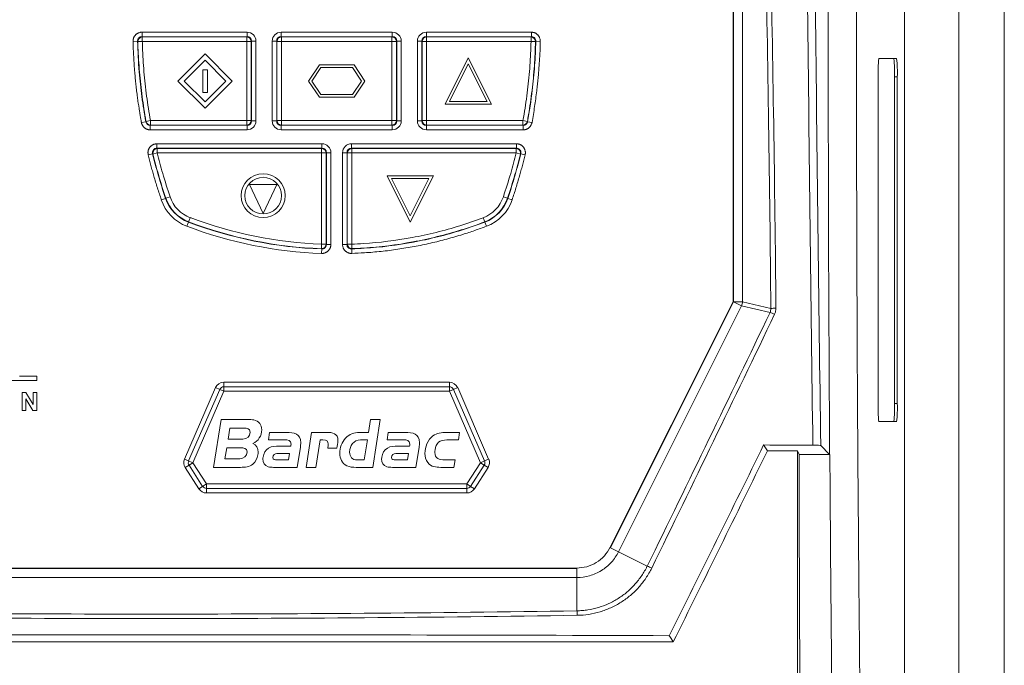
# Model space of a CAD drawing. Header units: millimetres. Extents: x 19 to 723, y 156 to 413.
# Tile 11 of 22: x 98 to 207, y 275 to 347. Entities that reach past the tile are written whole.
import ezdxf

# ---------------------------------------------------------------- set-up
doc = ezdxf.new("R2010")
doc.units = ezdxf.units.MM
doc.header["$LTSCALE"] = 2.5
doc.layers.add('Layer 1', color=7, linetype='Continuous')

# ---------------------------------------------------------------- blocks, each defined once
blk = doc.blocks.new('block 2')
at = {"layer": 'Layer 1', "lineweight": 0}
for points, knots in [([(0.3938, -0.3317), (0.4208, -0.3446), (0.4337, -0.3678), (0.4337, -0.3975), (0.4337, -0.4039), (0.4332, -0.4099), (0.4321, -0.4164), (0.4278, -0.4433), (0.4154, -0.4703), (0.3938, -0.4875), (0.3674, -0.5086), (0.3345, -0.5113), (0.3021, -0.5113), (0.3021, -0.5113), (0.0972, -0.5113), (0.0972, -0.5113), (0.0972, -0.5113), (0.1544, -0.1516), (0.1544, -0.1516), (0.1544, -0.1516), (0.3577, -0.1516), (0.3577, -0.1516), (0.3722, -0.1516), (0.3868, -0.1521), (0.4014, -0.1548), (0.4396, -0.1624), (0.4607, -0.1909), (0.4607, -0.2292), (0.4607, -0.2707), (0.4337, -0.3166), (0.3938, -0.3317)], [0, 0, 0, 0, 1, 1, 1, 2, 2, 2, 3, 3, 3, 4, 4, 4, 5, 5, 5, 6, 6, 6, 7, 7, 7, 8, 8, 8, 9, 9, 9, 10, 10, 10, 10]), ([(0.3264, -0.2157), (0.3264, -0.2157), (0.2207, -0.2157), (0.2207, -0.2157), (0.2207, -0.2157), (0.2072, -0.2993), (0.2072, -0.2993), (0.2072, -0.2993), (0.3183, -0.2993), (0.3183, -0.2993), (0.3496, -0.2993), (0.3739, -0.2788), (0.3739, -0.2465), (0.3739, -0.219), (0.348, -0.2157), (0.3264, -0.2157)], [0, 0, 0, 0, 1, 1, 1, 2, 2, 2, 3, 3, 3, 4, 4, 4, 5, 5, 5, 5]), ([(1.2944, -0.5113), (1.2944, -0.5113), (1.1699, -0.5113), (1.1699, -0.5113), (1.145, -0.5113), (1.1224, -0.5107), (1.0997, -0.4994), (1.0625, -0.4811), (1.0474, -0.446), (1.0474, -0.4056), (1.0474, -0.363), (1.0615, -0.322), (1.0911, -0.2912), (1.1208, -0.2605), (1.1537, -0.2486), (1.1957, -0.2486), (1.1957, -0.2486), (1.2637, -0.2486), (1.2637, -0.2486), (1.2637, -0.2486), (1.2793, -0.1516), (1.2793, -0.1516), (1.2793, -0.1516), (1.3516, -0.1516), (1.3516, -0.1516), (1.3516, -0.1516), (1.2944, -0.5113), (1.2944, -0.5113)], [0, 0, 0, 0, 1, 1, 1, 2, 2, 2, 3, 3, 3, 4, 4, 4, 5, 5, 5, 6, 6, 6, 7, 7, 7, 8, 8, 8, 9, 9, 9, 9]), ([(0.7508, -0.3592), (0.7508, -0.3592), (0.7265, -0.5113), (0.7265, -0.5113), (0.7265, -0.5113), (0.5497, -0.5113), (0.5497, -0.5113), (0.5362, -0.5113), (0.5222, -0.5107), (0.5092, -0.507), (0.4823, -0.4989), (0.4693, -0.4746), (0.4693, -0.4476), (0.4693, -0.4428), (0.4698, -0.4385), (0.4704, -0.4336), (0.4742, -0.4072), (0.4898, -0.3808), (0.5125, -0.3662), (0.5346, -0.3522), (0.5659, -0.3516), (0.5912, -0.3516), (0.5912, -0.3516), (0.6796, -0.3516), (0.6796, -0.3516), (0.6802, -0.3468), (0.6807, -0.3419), (0.6807, -0.3371), (0.6807, -0.3058), (0.657, -0.3047), (0.6322, -0.3047), (0.6322, -0.3047), (0.5103, -0.3047), (0.5103, -0.3047), (0.5103, -0.3047), (0.5189, -0.2486), (0.5189, -0.2486), (0.5189, -0.2486), (0.6451, -0.2486), (0.6451, -0.2486), (0.7039, -0.2486), (0.7535, -0.2556), (0.7535, -0.3268), (0.7535, -0.3376), (0.7524, -0.3484), (0.7508, -0.3592)], [0, 0, 0, 0, 1, 1, 1, 2, 2, 2, 3, 3, 3, 4, 4, 4, 5, 5, 5, 6, 6, 6, 7, 7, 7, 8, 8, 8, 9, 9, 9, 10, 10, 10, 11, 11, 11, 12, 12, 12, 13, 13, 13, 14, 14, 14, 15, 15, 15, 15]), ([(1.0259, -0.3673), (1.0259, -0.3673), (0.9563, -0.3673), (0.9563, -0.3673), (0.9579, -0.3565), (0.9606, -0.3452), (0.9606, -0.3344), (0.9606, -0.2993), (0.9245, -0.3047), (0.8991, -0.3047), (0.8991, -0.3047), (0.8662, -0.5113), (0.8662, -0.5113), (0.8662, -0.5113), (0.794, -0.5113), (0.794, -0.5113), (0.794, -0.5113), (0.8355, -0.2486), (0.8355, -0.2486), (0.8355, -0.2486), (0.9466, -0.2486), (0.9466, -0.2486), (0.9924, -0.2486), (1.0334, -0.2556), (1.0334, -0.3101), (1.0334, -0.3295), (1.0291, -0.3484), (1.0259, -0.3673)], [0, 0, 0, 0, 1, 1, 1, 2, 2, 2, 3, 3, 3, 4, 4, 4, 5, 5, 5, 6, 6, 6, 7, 7, 7, 8, 8, 8, 9, 9, 9, 9]), ([(1.6434, -0.3592), (1.6434, -0.3592), (1.6191, -0.5113), (1.6191, -0.5113), (1.6191, -0.5113), (1.4422, -0.5113), (1.4422, -0.5113), (1.4287, -0.5113), (1.4147, -0.5107), (1.4017, -0.507), (1.3748, -0.4989), (1.3618, -0.4746), (1.3618, -0.4476), (1.3618, -0.4428), (1.3624, -0.4385), (1.3629, -0.4336), (1.3667, -0.4072), (1.3823, -0.3808), (1.405, -0.3662), (1.4271, -0.3522), (1.4584, -0.3516), (1.4837, -0.3516), (1.4837, -0.3516), (1.5722, -0.3516), (1.5722, -0.3516), (1.5727, -0.3468), (1.5732, -0.3419), (1.5732, -0.3371), (1.5732, -0.3058), (1.5495, -0.3047), (1.5247, -0.3047), (1.5247, -0.3047), (1.4028, -0.3047), (1.4028, -0.3047), (1.4028, -0.3047), (1.4115, -0.2486), (1.4115, -0.2486), (1.4115, -0.2486), (1.5376, -0.2486), (1.5376, -0.2486), (1.5964, -0.2486), (1.646, -0.2556), (1.646, -0.3268), (1.646, -0.3376), (1.645, -0.3484), (1.6434, -0.3592)], [0, 0, 0, 0, 1, 1, 1, 2, 2, 2, 3, 3, 3, 4, 4, 4, 5, 5, 5, 6, 6, 6, 7, 7, 7, 8, 8, 8, 9, 9, 9, 10, 10, 10, 11, 11, 11, 12, 12, 12, 13, 13, 13, 14, 14, 14, 15, 15, 15, 15]), ([(1.9383, -0.3047), (1.9383, -0.3047), (1.8521, -0.3047), (1.8521, -0.3047), (1.7981, -0.3047), (1.7712, -0.3268), (1.7631, -0.3802), (1.762, -0.3862), (1.7615, -0.3926), (1.7615, -0.3986), (1.7615, -0.4449), (1.7965, -0.4552), (1.8364, -0.4552), (1.8364, -0.4552), (1.9141, -0.4552), (1.9141, -0.4552), (1.9141, -0.4552), (1.9054, -0.5113), (1.9054, -0.5113), (1.9054, -0.5113), (1.8068, -0.5113), (1.8068, -0.5113), (1.7685, -0.5113), (1.7334, -0.5086), (1.7086, -0.4751), (1.6941, -0.4552), (1.6876, -0.4309), (1.6876, -0.4061), (1.6876, -0.3587), (1.7081, -0.3036), (1.7469, -0.2745), (1.7771, -0.2519), (1.8122, -0.2486), (1.8483, -0.2486), (1.8483, -0.2486), (1.947, -0.2486), (1.947, -0.2486), (1.947, -0.2486), (1.9383, -0.3047), (1.9383, -0.3047)], [0, 0, 0, 0, 1, 1, 1, 2, 2, 2, 3, 3, 3, 4, 4, 4, 5, 5, 5, 6, 6, 6, 7, 7, 7, 8, 8, 8, 9, 9, 9, 10, 10, 10, 11, 11, 11, 12, 12, 12, 13, 13, 13, 13]), ([(0.3027, -0.3635), (0.3027, -0.3635), (0.197, -0.3635), (0.197, -0.3635), (0.197, -0.3635), (0.184, -0.4471), (0.184, -0.4471), (0.184, -0.4471), (0.2951, -0.4471), (0.2951, -0.4471), (0.3264, -0.4471), (0.3507, -0.4266), (0.3507, -0.3942), (0.3507, -0.3667), (0.3242, -0.3635), (0.3027, -0.3635)], [0, 0, 0, 0, 1, 1, 1, 2, 2, 2, 3, 3, 3, 4, 4, 4, 5, 5, 5, 5]), ([(1.2027, -0.3047), (1.151, -0.3047), (1.1213, -0.3473), (1.1213, -0.3964), (1.1213, -0.4325), (1.1413, -0.4552), (1.1785, -0.4552), (1.1785, -0.4552), (1.2308, -0.4552), (1.2308, -0.4552), (1.2308, -0.4552), (1.2551, -0.3047), (1.2551, -0.3047), (1.2551, -0.3047), (1.2027, -0.3047), (1.2027, -0.3047)], [0, 0, 0, 0, 1, 1, 1, 2, 2, 2, 3, 3, 3, 4, 4, 4, 5, 5, 5, 5]), ([(0.575, -0.4077), (0.5578, -0.4077), (0.5437, -0.4185), (0.5437, -0.4368), (0.5437, -0.4536), (0.5615, -0.4552), (0.5745, -0.4552), (0.5745, -0.4552), (0.6629, -0.4552), (0.6629, -0.4552), (0.6629, -0.4552), (0.6705, -0.4077), (0.6705, -0.4077), (0.6705, -0.4077), (0.575, -0.4077), (0.575, -0.4077)], [0, 0, 0, 0, 1, 1, 1, 2, 2, 2, 3, 3, 3, 4, 4, 4, 5, 5, 5, 5]), ([(1.4675, -0.4077), (1.4503, -0.4077), (1.4363, -0.4185), (1.4363, -0.4368), (1.4363, -0.4536), (1.4541, -0.4552), (1.467, -0.4552), (1.467, -0.4552), (1.5554, -0.4552), (1.5554, -0.4552), (1.5554, -0.4552), (1.563, -0.4077), (1.563, -0.4077), (1.563, -0.4077), (1.4675, -0.4077), (1.4675, -0.4077)], [0, 0, 0, 0, 1, 1, 1, 2, 2, 2, 3, 3, 3, 4, 4, 4, 5, 5, 5, 5])]:
    blk.add_open_spline(points, degree=3, knots=knots, dxfattribs=at)
blk = doc.blocks.new('bardac-logo-vector')
at = {"layer": 'Layer 1'}
blk.add_blockref('block 2', (0, 0), dxfattribs=at)

msp = doc.modelspace()

# ---------------------------------------------------------------- linework, layer by layer
at = {"color": 7, "linetype": 'Continuous', "lineweight": 15}
for p, q in [((201.97, 156.33), (201.97, 413.33)), ((206.97, 156.33), (206.97, 413.33)), ((177.14, 315.53), (177.14, 393.12)), ((178.13, 393.62), (178.13, 315.53)), ((177.09, 315.54), (177.09, 392.1)), ((195.97, 181.49), (195.97, 387.84)), ((111.97, 344.75), (111.97, 345.24)), ((111.97, 345.24), (123.54, 345.24)), ((123.54, 344.75), (123.54, 345.24)), ((127.3, 345.24), (127.3, 344.75)), ((127.3, 345.24), (139.54, 345.24)), ((139.54, 345.24), (139.54, 344.75)), ((143.3, 345.24), (143.3, 344.75)), ((143.3, 345.24), (154.87, 345.24)), ((154.87, 344.75), (154.87, 345.24)), ((111.48, 344.25), (110.98, 344.23)), ((111.51, 344.22), (111.48, 344.25)), ((111.51, 344.22), (112, 344.23)), ((123.54, 344.75), (111.97, 344.75)), ((112, 344.23), (112, 344.72)), ((112, 344.72), (123.51, 344.72)), ((123.51, 344.23), (112, 344.23)), ((123.51, 344.72), (123.54, 344.75)), ((123.51, 344.23), (123.51, 344.72)), ((123.51, 335.5), (123.51, 344.23)), ((123.51, 344.23), (124, 344.23)), ((124.03, 344.26), (124, 344.23)), ((124, 344.23), (124, 335.5)), ((124.03, 335.47), (124.03, 344.26)), ((124.03, 344.26), (124.52, 344.26)), ((124.52, 344.26), (124.52, 335.47)), ((126.31, 344.26), (126.81, 344.26)), ((126.31, 335.47), (126.31, 344.26)), ((126.84, 344.23), (126.81, 344.26)), ((126.81, 344.26), (126.81, 335.47)), ((126.84, 335.5), (126.84, 344.23)), ((126.84, 344.23), (127.33, 344.23)), ((127.3, 344.75), (127.33, 344.72)), ((139.54, 344.75), (127.3, 344.75)), ((127.33, 344.72), (127.33, 344.23)), ((127.33, 344.72), (139.51, 344.72)), ((127.33, 344.23), (127.33, 335.5)), ((139.51, 344.23), (127.33, 344.23)), ((139.51, 344.72), (139.54, 344.75)), ((139.51, 344.72), (139.51, 344.23)), ((139.51, 335.5), (139.51, 344.23)), ((139.51, 344.23), (140, 344.23)), ((140.03, 344.26), (140, 344.23)), ((140, 344.23), (140, 335.5)), ((140.03, 335.47), (140.03, 344.26)), ((140.52, 344.26), (140.03, 344.26)), ((140.52, 344.26), (140.52, 335.47)), ((142.31, 344.26), (142.81, 344.26)), ((142.31, 335.47), (142.31, 344.26)), ((142.84, 344.23), (142.81, 344.26)), ((142.81, 344.26), (142.81, 335.47)), ((142.84, 335.5), (142.84, 344.23)), ((142.84, 344.23), (143.33, 344.23)), ((143.3, 344.75), (143.33, 344.72)), ((154.87, 344.75), (143.3, 344.75)), ((143.33, 344.23), (143.33, 344.72)), ((143.33, 344.72), (154.84, 344.72)), ((143.33, 344.23), (143.33, 335.5)), ((154.84, 344.23), (143.33, 344.23)), ((154.84, 344.72), (154.87, 344.75)), ((154.84, 344.72), (154.84, 344.23)), ((154.84, 344.23), (155.33, 344.22)), ((155.36, 344.25), (155.85, 344.23)), ((115.92, 339.86), (118.92, 342.86)), ((118.92, 342.86), (121.92, 339.86)), ((116.63, 339.86), (118.92, 342.16)), ((118.92, 342.16), (121.21, 339.86)), ((145.37, 337.31), (147.92, 342.41)), ((145.85, 337.61), (147.92, 341.74)), ((147.92, 342.41), (150.47, 337.31)), ((147.92, 341.74), (149.98, 337.61)), ((195.11, 342.33), (193.15, 342.33)), ((194.81, 342.33), (193.15, 342.33)), ((195.11, 342.33), (194.81, 342.33)), ((118.67, 341.11), (119.17, 341.11)), ((118.67, 338.61), (118.67, 341.11)), ((119.17, 338.61), (119.17, 341.11)), ((130.31, 339.86), (131.51, 341.64)), ((130.67, 339.86), (131.67, 341.34)), ((131.51, 341.64), (135.33, 341.64)), ((131.67, 341.34), (135.17, 341.34)), ((135.17, 341.34), (136.17, 339.86)), ((135.33, 341.64), (136.53, 339.86)), ((118.92, 336.86), (115.92, 339.86)), ((118.92, 337.57), (116.63, 339.86)), ((121.21, 339.86), (118.92, 337.57)), ((121.92, 339.86), (118.92, 336.86)), ((131.51, 338.09), (130.31, 339.86)), ((131.67, 338.39), (130.67, 339.86)), ((136.17, 339.86), (135.17, 338.39)), ((136.53, 339.86), (135.33, 338.09)), ((193.08, 340.33), (193.08, 304.33)), ((194.88, 304.33), (194.88, 340.33)), ((195.18, 340.33), (194.88, 340.33)), ((195.18, 304.33), (195.18, 340.33)), ((118.67, 338.61), (119.17, 338.61)), ((135.33, 338.09), (131.51, 338.09)), ((135.17, 338.39), (131.67, 338.39)), ((145.85, 337.61), (149.98, 337.61)), ((145.37, 337.31), (150.47, 337.31)), ((111.9, 335.29), (112.39, 335.38)), ((112.9, 335.5), (112.41, 335.41)), ((112.9, 335.5), (123.51, 335.5)), ((112.9, 335.01), (112.9, 335.5)), ((123.51, 335.01), (123.51, 335.5)), ((124, 335.5), (123.51, 335.5)), ((124, 335.5), (124.03, 335.47)), ((124.52, 335.47), (124.03, 335.47)), ((126.81, 335.47), (126.31, 335.47)), ((126.81, 335.47), (126.84, 335.5)), ((127.33, 335.5), (126.84, 335.5)), ((127.33, 335.5), (127.33, 335.01)), ((127.33, 335.5), (139.51, 335.5)), ((139.51, 335.5), (139.51, 335.01)), ((140, 335.5), (139.51, 335.5)), ((140, 335.5), (140.03, 335.47)), ((140.03, 335.47), (140.52, 335.47)), ((142.31, 335.47), (142.81, 335.47)), ((142.81, 335.47), (142.84, 335.5)), ((142.84, 335.5), (143.33, 335.5)), ((143.33, 335.01), (143.33, 335.5)), ((143.33, 335.5), (153.94, 335.5)), ((153.94, 335.5), (153.94, 335.01)), ((153.94, 335.5), (154.43, 335.41)), ((154.45, 335.38), (154.94, 335.29)), ((112.87, 334.98), (123.54, 334.98)), ((112.87, 334.48), (112.87, 334.98)), ((123.54, 334.48), (112.87, 334.48)), ((123.51, 335.01), (112.9, 335.01)), ((123.54, 334.98), (123.51, 335.01)), ((123.54, 334.48), (123.54, 334.98)), ((127.33, 335.01), (127.3, 334.98)), ((127.3, 334.98), (139.54, 334.98)), ((127.3, 334.98), (127.3, 334.48)), ((139.54, 334.48), (127.3, 334.48)), ((139.51, 335.01), (127.33, 335.01)), ((139.54, 334.98), (139.51, 335.01)), ((139.54, 334.98), (139.54, 334.48)), ((143.33, 335.01), (143.3, 334.98)), ((143.3, 334.98), (153.97, 334.98)), ((143.3, 334.48), (143.3, 334.98)), ((153.97, 334.48), (143.3, 334.48)), ((153.94, 335.01), (143.33, 335.01)), ((153.97, 334.98), (153.97, 334.48)), ((113.61, 332.45), (113.61, 332.94)), ((113.61, 332.94), (131.79, 332.94)), ((113.61, 332.45), (113.65, 332.42)), ((131.79, 332.45), (113.61, 332.45)), ((113.65, 331.93), (113.65, 332.42)), ((113.65, 332.42), (131.76, 332.42)), ((131.76, 332.42), (131.79, 332.45)), ((131.76, 331.93), (131.76, 332.42)), ((131.79, 332.45), (131.79, 332.94)), ((132.28, 331.96), (132.25, 331.93)), ((132.28, 321.85), (132.28, 331.96)), ((132.77, 331.96), (132.28, 331.96)), ((132.77, 331.96), (132.77, 321.85)), ((134.56, 331.96), (134.06, 331.96)), ((134.06, 321.85), (134.06, 331.96)), ((134.59, 331.93), (134.56, 331.96)), ((134.56, 331.96), (134.56, 321.85)), ((135.05, 332.94), (135.05, 332.45)), ((135.05, 332.94), (153.22, 332.94)), ((135.05, 332.45), (135.08, 332.42)), ((153.22, 332.45), (135.05, 332.45)), ((135.08, 332.42), (135.08, 331.93)), ((135.08, 332.42), (153.18, 332.42)), ((153.18, 332.42), (153.22, 332.45)), ((153.18, 332.42), (153.18, 331.93)), ((153.22, 332.94), (153.22, 332.45)), ((113.14, 331.84), (112.66, 331.73)), ((113.17, 331.81), (113.14, 331.84)), ((113.17, 331.81), (113.65, 331.93)), ((131.76, 331.93), (113.65, 331.93)), ((131.76, 321.88), (131.76, 331.93)), ((132.25, 331.93), (131.76, 331.93)), ((132.25, 331.93), (132.25, 321.88)), ((135.08, 331.93), (134.59, 331.93)), ((134.59, 321.88), (134.59, 331.93)), ((135.08, 331.93), (135.08, 321.88)), ((153.18, 331.93), (135.08, 331.93)), ((153.18, 331.93), (153.66, 331.81)), ((153.7, 331.84), (153.66, 331.81)), ((154.18, 331.73), (153.7, 331.84)), ((141.52, 324.32), (138.97, 329.42)), ((144.07, 329.42), (138.97, 329.42)), ((141.52, 324.99), (139.45, 329.12)), ((143.58, 329.12), (139.45, 329.12)), ((144.07, 329.42), (141.52, 324.32)), ((143.58, 329.12), (141.52, 324.99)), ((123.82, 328.47), (126.82, 328.47)), ((123.82, 328.47), (125.32, 325.27)), ((125.32, 325.27), (126.82, 328.47)), ((114.56, 326.93), (114.1, 326.78)), ((114.59, 326.94), (114.56, 326.93)), ((114.59, 326.94), (115.06, 327.1)), ((151.78, 327.1), (152.24, 326.94)), ((152.27, 326.93), (152.24, 326.94)), ((152.74, 326.78), (152.27, 326.93)), ((117.28, 324.8), (117.1, 324.34)), ((149.74, 324.34), (149.56, 324.8)), ((116.92, 323.85), (117.09, 324.32)), ((117.09, 324.32), (117.1, 324.34)), ((149.75, 324.32), (149.74, 324.34)), ((149.75, 324.32), (149.92, 323.85)), ((131.76, 321.88), (131.74, 321.39)), ((131.75, 320.86), (131.77, 321.36)), ((132.25, 321.88), (131.76, 321.88)), ((132.25, 321.88), (132.28, 321.85)), ((132.77, 321.85), (132.28, 321.85)), ((134.56, 321.85), (134.06, 321.85)), ((134.56, 321.85), (134.59, 321.88)), ((135.08, 321.88), (134.59, 321.88)), ((135.1, 321.39), (135.07, 321.36)), ((135.07, 321.36), (135.08, 320.86)), ((135.1, 321.39), (135.08, 321.88)), ((163.56, 288.48), (177.09, 315.54)), ((163.59, 288.43), (177.14, 315.53)), ((178.03, 315.09), (164.47, 287.99)), ((178.13, 315.53), (177.14, 315.53)), ((178.03, 315.09), (177.14, 315.53)), ((181.16, 314.35), (178.03, 315.09)), ((178.13, 315.53), (181.25, 314.79)), ((100.39, 307.34), (98.49, 307.34)), ((100.39, 306.84), (100.39, 307.34)), ((95.79, 306.84), (100.39, 306.84)), ((116.66, 298.2), (120.07, 306.07)), ((120.07, 306.07), (120.53, 305.87)), ((120.99, 306.67), (120.99, 306.17)), ((120.99, 306.67), (145.83, 306.67)), ((120.99, 306.17), (120.99, 305.67)), ((120.99, 306.17), (145.83, 306.17)), ((145.83, 306.17), (145.83, 306.67)), ((145.83, 305.67), (145.83, 306.17)), ((146.29, 305.87), (146.75, 306.07)), ((146.75, 306.07), (150.16, 298.2)), ((98.78, 303.54), (98.78, 305.54)), ((98.78, 305.54), (99.18, 305.54)), ((99.95, 303.54), (99.16, 304.83)), ((99.16, 304.83), (99.16, 303.54)), ((99.18, 305.54), (99.98, 304.22)), ((99.98, 304.22), (99.98, 305.54)), ((99.98, 305.54), (100.37, 305.54)), ((100.37, 305.54), (100.37, 303.54)), ((117.11, 298), (120.53, 305.87)), ((120.99, 305.67), (117.57, 297.8)), ((120.53, 305.87), (120.99, 305.67)), ((145.83, 305.67), (120.99, 305.67)), ((145.83, 305.67), (146.29, 305.87)), ((149.25, 297.8), (145.83, 305.67)), ((146.29, 305.87), (149.71, 298)), ((195.18, 304.33), (194.88, 304.33)), ((99.16, 303.54), (98.78, 303.54)), ((100.37, 303.54), (99.95, 303.54)), ((193.15, 302.33), (194.81, 302.33)), ((193.15, 302.32), (195.11, 302.32)), ((195.11, 302.32), (194.81, 302.33)), ((187.73, 298.71), (186.75, 299.69)), ((180.87, 299.09), (184.19, 299.09)), ((184.19, 299.09), (184.36, 298.71)), ((187.73, 298.71), (184.36, 298.71)), ((116.66, 298.2), (117.11, 298)), ((116.73, 297.26), (117.15, 297.53)), ((118.23, 294.92), (116.73, 297.26)), ((117.11, 298), (117.57, 297.8)), ((117.15, 297.53), (117.57, 297.8)), ((118.65, 295.19), (117.15, 297.53)), ((117.57, 297.8), (119.08, 295.46)), ((147.75, 295.46), (149.25, 297.8)), ((149.67, 297.53), (148.17, 295.19)), ((150.09, 297.26), (148.59, 294.92)), ((149.25, 297.8), (149.71, 298)), ((149.25, 297.8), (149.67, 297.53)), ((149.67, 297.53), (150.09, 297.26)), ((149.71, 298), (150.16, 298.2)), ((118.23, 294.92), (118.65, 295.19)), ((118.65, 295.19), (119.08, 295.46)), ((119.08, 295.46), (147.75, 295.46)), ((119.08, 294.96), (119.08, 295.46)), ((147.75, 295.46), (147.75, 294.96)), ((147.75, 295.46), (148.17, 295.19)), ((148.17, 295.19), (148.59, 294.92)), ((147.75, 294.96), (119.08, 294.96)), ((119.08, 294.46), (119.08, 294.96)), ((147.75, 294.46), (119.08, 294.46)), ((147.75, 294.96), (147.75, 294.46)), ((164.47, 287.99), (163.59, 288.43)), ((164.47, 287.99), (167.64, 286.41)), ((66.07, 286.13), (159.88, 286.13)), ((66.1, 286.18), (159.84, 286.18)), ((159.88, 285.15), (159.88, 286.13)), ((159.88, 285.15), (66.07, 285.15)), ((159.88, 281.47), (159.88, 285.15)), ((55.45, 278.04), (170.49, 278.04))]:
    msp.add_line(p, q, dxfattribs=at)
at = {"color": 7, "linetype": 'Continuous', "lineweight": 15, "flags": 128}
for points in [[(111.97, 344.75), (111.97, 344.75), (112, 344.72)], [(155.36, 344.25), (155.36, 344.25), (155.33, 344.22)], [(112.39, 335.38), (112.39, 335.39), (112.41, 335.41)], [(154.43, 335.41), (154.45, 335.39), (154.45, 335.38)], [(112.9, 335.01), (112.87, 334.98), (112.87, 334.98)], [(153.97, 334.98), (153.96, 334.98), (153.94, 335.01)], [(131.77, 321.36), (131.77, 321.36), (131.74, 321.39)], [(180.46, 299.75), (180.65, 299.45), (180.87, 299.09)], [(170.06, 278.73), (170.11, 278.65), (170.26, 278.41), (170.49, 278.04)]]:
    msp.add_lwpolyline(points, dxfattribs=at)
at = {"color": 7, "linetype": 'Continuous', "lineweight": 15}
for radius in [2.42, 2.02]:
    msp.add_circle((125.32, 327.23), radius, dxfattribs=at)
for centre, radius, start, end in [((112.02, 344.21), 0.511, 92.0648, 179.4708), ((123.49, 344.21), 0.511, 1.9981, 88.0019), ((127.35, 344.21), 0.511, 91.9981, 178.0019), ((139.49, 344.21), 0.511, 1.9981, 88.0019), ((143.35, 344.21), 0.511, 91.9981, 178.0019), ((154.82, 344.21), 0.511, 0.5292, 87.9352), ((207.5, 340.83), 14.43, 174.0133, 181.9891), ((180.5, 340.82), 14.39, 358.0109, 5.9867), ((180.76, 340.83), 14.43, 358.0109, 5.9867), ((112.91, 335.52), 0.51, 191.7923, 268.3875), ((123.49, 335.52), 0.511, 271.9981, 358.0019), ((127.35, 335.52), 0.511, 181.9981, 268.0019), ((139.49, 335.52), 0.511, 271.9981, 358.0019), ((143.35, 335.52), 0.511, 181.9981, 268.0019), ((153.93, 335.52), 0.51, 271.6125, 348.2077), ((113.68, 331.91), 0.512, 92.7092, 191.0631), ((131.74, 331.91), 0.511, 1.9981, 88.0019), ((135.1, 331.91), 0.511, 91.9981, 178.0019), ((153.16, 331.91), 0.512, 348.9369, 87.2908), ((118.6, 328.3), 4.76, 198.7222, 249.2516), ((118.6, 328.3), 4.26, 198.7222, 249.2516), ((118.6, 328.3), 4.23, 198.7222, 249.2516), ((118.6, 328.3), 3.74, 198.7222, 249.2516), ((148.24, 328.3), 3.74, 290.7484, 341.2778), ((148.24, 328.3), 4.23, 290.7484, 341.2778), ((148.24, 328.3), 4.26, 290.7484, 341.2778), ((148.24, 328.3), 4.76, 290.7484, 341.2778), ((133.42, 367.41), 45.56, 249.2516, 267.9119), ((133.42, 367.41), 46.58, 249.2516, 267.9518), ((133.42, 367.41), 46.09, 249.2516, 267.9518), ((133.42, 367.41), 46.06, 249.2516, 267.9119), ((131.74, 321.9), 0.511, 270.0014, 357.9105), ((135.1, 321.9), 0.511, 182.0895, 269.9986), ((177.11, 315.54), 1.02, 333.8472, 359.5878), ((181.71, 310.78), 4.04, 88.684, 96.5858), ((180.69, 312.41), 2, 61.0393, 76.6025), ((120.99, 305.67), 1, 90, 156.5597), ((120.99, 305.67), 0.5, 90, 156.5597), ((145.83, 305.67), 1, 23.4403, 90), ((145.83, 305.67), 0.5, 23.4403, 90), ((207.5, 303.82), 14.43, 178.0109, 185.9867), ((180.5, 303.83), 14.39, 354.0133, 1.9891), ((180.76, 303.82), 14.43, 354.0133, 1.9891), ((117.57, 297.8), 1, 156.5597, 212.6873), ((117.57, 297.8), 0.5, 156.5597, 212.6873), ((149.25, 297.8), 0.5, 327.3127, 23.4403), ((149.25, 297.8), 1, 327.3127, 23.4403), ((119.08, 295.46), 0.5, 212.6873, 270), ((147.75, 295.46), 0.5, 270, 327.3127), ((119.08, 295.46), 1, 212.6873, 270), ((147.75, 295.46), 1, 270, 327.3127), ((166.19, 282.5), 4.16, 62.2763, 69.6893), ((157.81, 281.04), 2.11, 358.236, 11.7649)]:
    msp.add_arc(centre, radius, start, end, dxfattribs=at)
at = {"color": 7, "linetype": 'Continuous', "lineweight": 15, "extrusion": (1.95942e-09, 2.38321e-14, 1)}
for centre, major_axis in [((123.51, 344.23), (-0.729, -0.729, 0)), ((127.33, 335.5), (0.729, 0.729, 0))]:
    msp.add_ellipse(centre, major_axis=major_axis, ratio=0.970288, start_param=2.371274, end_param=3.911912, dxfattribs=at)
at = {"color": 7, "linetype": 'Continuous', "lineweight": 15, "extrusion": (1.9594e-09, -4.33206e-15, 1)}
for centre, major_axis, start_param, end_param in [((127.33, 344.23), (-0.729, 0.729, 0), 5.512866, 7.053504), ((143.33, 344.23), (0.729, -0.729, 0), 2.371274, 3.911912)]:
    msp.add_ellipse(centre, major_axis=major_axis, ratio=0.970288, start_param=start_param, end_param=end_param, dxfattribs=at)
at = {"color": 7, "linetype": 'Continuous', "lineweight": 15, "extrusion": (1.95942e-09, -1.57651e-14, 1)}
for centre, major_axis in [((139.51, 344.23), (-0.729, -0.729, 0)), ((143.33, 335.5), (0.729, 0.729, 0)), ((131.76, 331.93), (-0.729, -0.729, 0))]:
    msp.add_ellipse(centre, major_axis=major_axis, ratio=0.970288, start_param=2.371274, end_param=3.911912, dxfattribs=at)
at = {"color": 7, "linetype": 'Continuous', "lineweight": 15}
for centre, major_axis, start_param, end_param in [((123.51, 344.23), (0.386, 0.386), 5.512866, 7.053504), ((127.33, 344.23), (0.386, -0.386), 2.371274, 3.911912), ((139.51, 344.23), (0.386, 0.386), 5.512866, 7.053504), ((143.33, 344.23), (0.386, -0.386), 2.371274, 3.911912), ((123.51, 335.5), (-0.386, 0.386), 2.371274, 3.911912), ((127.33, 335.5), (0.386, 0.386), 2.371274, 3.911912), ((139.51, 335.5), (-0.386, 0.386), 2.371274, 3.911912), ((143.33, 335.5), (0.386, 0.386), 2.371274, 3.911912), ((131.76, 331.93), (0.386, 0.386), 5.512866, 7.053504), ((135.08, 331.93), (0.386, -0.386), 2.371274, 3.911912)]:
    msp.add_ellipse(centre, major_axis=major_axis, ratio=0.916626, start_param=start_param, end_param=end_param, dxfattribs=at)
at = {"color": 7, "linetype": 'Continuous', "lineweight": 15, "extrusion": (1.95944e-09, -3.73494e-15, 1)}
msp.add_ellipse((123.51, 335.5), major_axis=(-0.729, 0.729, 0), ratio=0.970288, start_param=2.371274, end_param=3.911912, dxfattribs=at)
at = {"color": 7, "linetype": 'Continuous', "lineweight": 15, "extrusion": (1.9594e-09, -4.33207e-15, 1)}
msp.add_ellipse((139.51, 335.5), major_axis=(-0.729, 0.729, 0), ratio=0.970288, start_param=2.371274, end_param=3.911912, dxfattribs=at)
at = {"color": 7, "linetype": 'Continuous', "lineweight": 15, "extrusion": (1.95944e-09, -3.73493e-15, 1)}
msp.add_ellipse((135.08, 331.93), major_axis=(0.729, -0.729, 0), ratio=0.970288, start_param=2.371274, end_param=3.911912, dxfattribs=at)
at = {"color": 7, "linetype": 'Continuous', "lineweight": 15}
for points, knots in [([(181.25, 314.79), (181.13, 328.35), (180.93, 341.86), (180.36, 368.75), (180, 382.14), (179.55, 395.48)], [0, 0, 0, 0, 0.5, 0.5, 1, 1, 1, 1]), ([(180.1, 395.57), (180.33, 388.91), (180.53, 382.22), (180.89, 368.81), (181.06, 362.09), (181.48, 341.89), (181.69, 328.38), (181.81, 314.82)], [0, 0, 0, 0, 0.25, 0.25, 0.5, 0.5, 1, 1, 1, 1]), ([(185.88, 299.73), (185.77, 307.78), (185.67, 315.82), (185.48, 331.89), (185.39, 339.91), (185.22, 355.92), (185.14, 363.9), (184.99, 379.82), (184.92, 387.76), (184.85, 395.66)], [0, 0, 0, 0, 0.25, 0.25, 0.5, 0.5, 0.75, 0.75, 1, 1, 1, 1]), ([(185.71, 395.5), (185.78, 387.6), (185.86, 379.68), (186.01, 363.78), (186.09, 355.8), (186.25, 339.82), (186.34, 331.81), (186.53, 315.76), (186.64, 307.73), (186.75, 299.69)], [0, 0, 0, 0, 0.25, 0.25, 0.5, 0.5, 0.75, 0.75, 1, 1, 1, 1]), ([(190.73, 372.33), (190.73, 371.78), (190.73, 370.69), (190.72, 369.06), (190.72, 367.43), (190.71, 365.79), (190.71, 364.16), (190.7, 362.52), (190.7, 360.89), (190.7, 359.25), (190.69, 357.61), (190.69, 355.98), (190.69, 354.34), (190.69, 352.7), (190.69, 351.07), (190.68, 349.43), (190.68, 347.79), (190.68, 346.15), (190.68, 344.51), (190.68, 342.87), (190.68, 341.23), (190.69, 339.59), (190.69, 337.95), (190.69, 336.3), (190.69, 334.66), (190.7, 330.28), (190.72, 323.18), (190.75, 313.38), (190.8, 303.63), (190.87, 293.94), (190.95, 284.34), (191.04, 274.84), (191.14, 265.45), (191.23, 258.32), (191.3, 253.38), (191.34, 250.58), (191.38, 247.78), (191.43, 245.01), (191.47, 242.25), (191.51, 239.51), (191.56, 236.78), (191.61, 234.07), (191.66, 231.38), (191.7, 228.7), (191.76, 226.04), (191.81, 223.4), (191.84, 221.65), (191.86, 220.77)], [0, 0, 0, 0, 0.010419, 0.020834, 0.031245, 0.041652, 0.052057, 0.062459, 0.072859, 0.083257, 0.093654, 0.10405, 0.114447, 0.124843, 0.13524, 0.145638, 0.156038, 0.16644, 0.176845, 0.187252, 0.197663, 0.208078, 0.218497, 0.228921, 0.239351, 0.249786, 0.312365, 0.374862, 0.437378, 0.500012, 0.562606, 0.625094, 0.687575, 0.75015, 0.769412, 0.788656, 0.807886, 0.827103, 0.846311, 0.865513, 0.884712, 0.903911, 0.923112, 0.942318, 0.961533, 0.98076, 1, 1, 1, 1]), ([(111.97, 345.24), (111.91, 345.24), (111.83, 345.24), (111.7, 345.21), (111.59, 345.17), (111.5, 345.13), (111.43, 345.09), (111.36, 345.04), (111.3, 344.98), (111.24, 344.93), (111.18, 344.86), (111.14, 344.79), (111.1, 344.72), (111.06, 344.65), (111.03, 344.57), (111.01, 344.48), (110.99, 344.4), (110.98, 344.32), (110.98, 344.26), (110.98, 344.23)], [0, 0, 0, 0, 0.104041, 0.156722, 0.259302, 0.311431, 0.364476, 0.415729, 0.46734, 0.518772, 0.573971, 0.626269, 0.678567, 0.730864, 0.787092, 0.839382, 0.891673, 0.943962, 1, 1, 1, 1]), ([(155.85, 344.23), (155.85, 344.29), (155.85, 344.37), (155.83, 344.5), (155.79, 344.61), (155.75, 344.71), (155.71, 344.78), (155.66, 344.85), (155.61, 344.91), (155.55, 344.97), (155.49, 345.03), (155.42, 345.08), (155.35, 345.12), (155.28, 345.16), (155.2, 345.19), (155.12, 345.21), (155.04, 345.23), (154.96, 345.24), (154.9, 345.24), (154.87, 345.24)], [0, 0, 0, 0, 0.104042, 0.156723, 0.259304, 0.311433, 0.364478, 0.415731, 0.467341, 0.518772, 0.573972, 0.626269, 0.678567, 0.730864, 0.787092, 0.839383, 0.891673, 0.943962, 1, 1, 1, 1]), ([(111.9, 335.29), (111.9, 335.32), (111.85, 335.58), (111.8, 335.83), (111.63, 336.96), (111.7, 336.5), (111.53, 337.62), (111.47, 338.03), (111.38, 338.78), (111.3, 339.45), (111.23, 340.13), (111.17, 340.87), (111.1, 341.67), (111.05, 342.52), (111.01, 343.38), (110.99, 343.95), (110.98, 344.23)], [0, 0, 0, 0, 0.009265, 0.085516, 0.161777, 0.161787, 0.238038, 0.314391, 0.390642, 0.466893, 0.543144, 0.619497, 0.714573, 0.809649, 0.904725, 1, 1, 1, 1]), ([(111.48, 344.25), (111.48, 344.3), (111.48, 344.42), (111.56, 344.57), (111.69, 344.69), (111.83, 344.75), (111.93, 344.75), (111.97, 344.75)], [0, 0, 0, 0, 0.215875, 0.426999, 0.633061, 0.840088, 1, 1, 1, 1]), ([(111.48, 344.25), (111.52, 343.12), (111.61, 341.08), (111.93, 338.12), (112.23, 336.3), (112.39, 335.38)], [0, 0, 0, 0, 0.3805, 0.685619, 1, 1, 1, 1]), ([(112.41, 335.41), (112.41, 335.42), (112.25, 336.32), (111.97, 338.13), (111.67, 340.85), (111.55, 342.88), (111.51, 344), (111.51, 344.22)], [0, 0, 0, 0, 0.002621, 0.310907, 0.619194, 0.92751, 1, 1, 1, 1]), ([(112, 344.23), (112.01, 344.02), (112.04, 342.9), (112.17, 340.89), (112.45, 338.19), (112.75, 336.4), (112.9, 335.5)], [0, 0, 0, 0, 0.07249, 0.380807, 0.689093, 1, 1, 1, 1]), ([(153.94, 335.5), (153.98, 335.73), (154.18, 336.86), (154.47, 338.88), (154.73, 341.56), (154.8, 343.35), (154.84, 344.23)], [0, 0, 0, 0, 0.08151, 0.389827, 0.698113, 1, 1, 1, 1]), ([(155.33, 344.22), (155.29, 343.32), (155.22, 341.52), (154.96, 338.82), (154.67, 336.78), (154.47, 335.65), (154.43, 335.41)], [0, 0, 0, 0, 0.301887, 0.610173, 0.91849, 1, 1, 1, 1]), ([(154.45, 335.38), (154.64, 336.53), (154.97, 338.58), (155.25, 341.54), (155.33, 343.35), (155.36, 344.25)], [0, 0, 0, 0, 0.392519, 0.697638, 1, 1, 1, 1]), ([(154.87, 344.75), (154.93, 344.75), (155.04, 344.74), (155.19, 344.66), (155.3, 344.53), (155.36, 344.39), (155.36, 344.29), (155.36, 344.25)], [0, 0, 0, 0, 0.215877, 0.426999, 0.633061, 0.840089, 1, 1, 1, 1]), ([(155.85, 344.23), (155.84, 343.78), (155.82, 343.1), (155.77, 342.2), (155.72, 341.52), (155.67, 340.83), (155.61, 340.15), (155.54, 339.47), (155.45, 338.72), (155.35, 337.91), (155.23, 337.04), (155.09, 336.16), (154.99, 335.58), (154.94, 335.29)], [0, 0, 0, 0, 0.151141, 0.226735, 0.302353, 0.378606, 0.454859, 0.531112, 0.607467, 0.705545, 0.803624, 0.901703, 1, 1, 1, 1]), ([(111.9, 335.29), (111.9, 335.28), (111.91, 335.24), (111.93, 335.17), (111.96, 335.09), (111.99, 335.02), (112.03, 334.95), (112.08, 334.88), (112.13, 334.81), (112.19, 334.75), (112.25, 334.7), (112.32, 334.65), (112.39, 334.61), (112.46, 334.57), (112.54, 334.54), (112.62, 334.51), (112.7, 334.5), (112.78, 334.49), (112.84, 334.48), (112.87, 334.48)], [0, 0, 0, 0, 0.033345, 0.092317, 0.151683, 0.210264, 0.273346, 0.332378, 0.39141, 0.450443, 0.513739, 0.573437, 0.633135, 0.692832, 0.756955, 0.816645, 0.876334, 0.936023, 1, 1, 1, 1]), ([(112.87, 334.98), (112.81, 334.98), (112.7, 334.99), (112.55, 335.07), (112.44, 335.2), (112.4, 335.31), (112.39, 335.37), (112.39, 335.38)], [0, 0, 0, 0, 0.245051, 0.486314, 0.724558, 0.965905, 1, 1, 1, 1]), ([(154.45, 335.38), (154.44, 335.33), (154.41, 335.22), (154.3, 335.08), (154.16, 335), (154.04, 334.98), (153.98, 334.98), (153.97, 334.98)], [0, 0, 0, 0, 0.245051, 0.486314, 0.724558, 0.965905, 1, 1, 1, 1]), ([(153.97, 334.48), (153.98, 334.48), (154.02, 334.48), (154.09, 334.49), (154.17, 334.5), (154.25, 334.52), (154.33, 334.55), (154.41, 334.59), (154.48, 334.62), (154.55, 334.67), (154.61, 334.72), (154.67, 334.78), (154.73, 334.84), (154.78, 334.91), (154.82, 334.98), (154.86, 335.05), (154.89, 335.13), (154.92, 335.21), (154.93, 335.27), (154.94, 335.29)], [0, 0, 0, 0, 0.033344, 0.092317, 0.151682, 0.210263, 0.273345, 0.332377, 0.391409, 0.450442, 0.513739, 0.573437, 0.633134, 0.692832, 0.756955, 0.816645, 0.876334, 0.936023, 1, 1, 1, 1]), ([(113.61, 332.94), (113.57, 332.94), (113.5, 332.94), (113.41, 332.92), (113.33, 332.9), (113.25, 332.88), (113.15, 332.83), (113.06, 332.78), (112.97, 332.71), (112.91, 332.66), (112.85, 332.6), (112.8, 332.53), (112.76, 332.46), (112.72, 332.39), (112.69, 332.31), (112.66, 332.23), (112.64, 332.15), (112.63, 332.06), (112.63, 331.98), (112.63, 331.9), (112.64, 331.81), (112.65, 331.75), (112.66, 331.73)], [0, 0, 0, 0, 0.071697, 0.116556, 0.161701, 0.206705, 0.254738, 0.343911, 0.388536, 0.436309, 0.481512, 0.527038, 0.572402, 0.621163, 0.66766, 0.714157, 0.760654, 0.810715, 0.857206, 0.903697, 0.950187, 1, 1, 1, 1]), ([(113.14, 331.84), (113.12, 331.9), (113.1, 332.01), (113.15, 332.18), (113.24, 332.32), (113.38, 332.42), (113.51, 332.45), (113.59, 332.45), (113.61, 332.45)], [0, 0, 0, 0, 0.193742, 0.381575, 0.561779, 0.740424, 0.925514, 1, 1, 1, 1]), ([(154.18, 331.73), (154.19, 331.77), (154.2, 331.84), (154.21, 331.93), (154.21, 332.01), (154.2, 332.09), (154.18, 332.2), (154.15, 332.31), (154.11, 332.4), (154.07, 332.48), (154.02, 332.55), (153.97, 332.61), (153.92, 332.67), (153.85, 332.72), (153.78, 332.78), (153.71, 332.82), (153.64, 332.86), (153.56, 332.89), (153.48, 332.91), (153.4, 332.93), (153.31, 332.94), (153.25, 332.94), (153.22, 332.94)], [0, 0, 0, 0, 0.0716974, 0.1165577, 0.1617038, 0.2067079, 0.2547422, 0.343915, 0.3885393, 0.4363124, 0.4815144, 0.5270392, 0.5724027, 0.6211622, 0.6676598, 0.7141571, 0.7606537, 0.8107148, 0.8572064, 0.9036972, 0.9501872, 1, 1, 1, 1]), ([(153.22, 332.45), (153.28, 332.45), (153.4, 332.44), (153.55, 332.36), (153.67, 332.23), (153.72, 332.07), (153.73, 331.94), (153.71, 331.86), (153.7, 331.84)], [0, 0, 0, 0, 0.193748, 0.381578, 0.561778, 0.740425, 0.925517, 1, 1, 1, 1]), ([(114.1, 326.78), (114.03, 326.99), (113.88, 327.43), (113.67, 328.08), (113.47, 328.73), (113.28, 329.37), (113.11, 329.97), (112.95, 330.56), (112.8, 331.14), (112.71, 331.53), (112.66, 331.73)], [0, 0, 0, 0, 0.132986, 0.265972, 0.398958, 0.532123, 0.649062, 0.766001, 0.88294, 1, 1, 1, 1]), ([(113.14, 331.84), (113.33, 331.07), (113.75, 329.42), (114.28, 327.8), (114.56, 326.93)], [0, 0, 0, 0, 0.467882, 1, 1, 1, 1]), ([(114.59, 326.94), (114.59, 326.94), (114.3, 327.8), (113.79, 329.42), (113.37, 331.06), (113.17, 331.81)], [0, 0, 0, 0, 0.000012, 0.538331, 1, 1, 1, 1]), ([(113.65, 331.93), (113.84, 331.18), (114.26, 329.55), (114.78, 327.96), (115.06, 327.1)], [0, 0, 0, 0, 0.461669, 1, 1, 1, 1]), ([(151.78, 327.1), (152.06, 327.96), (152.58, 329.55), (152.99, 331.18), (153.18, 331.93)], [0, 0, 0, 0, 0.538331, 1, 1, 1, 1]), ([(153.66, 331.81), (153.47, 331.05), (153.05, 329.42), (152.53, 327.81), (152.24, 326.94)], [0, 0, 0, 0, 0.4616688, 1, 1, 1, 1]), ([(152.27, 326.93), (152.27, 326.93), (152.56, 327.79), (153.08, 329.42), (153.5, 331.07), (153.7, 331.84)], [0, 0, 0, 0, 0.0000117, 0.5321181, 1, 1, 1, 1]), ([(154.18, 331.73), (154.13, 331.53), (154.04, 331.14), (153.88, 330.56), (153.72, 329.97), (153.55, 329.37), (153.37, 328.74), (153.17, 328.08), (152.96, 327.43), (152.81, 326.99), (152.74, 326.78)], [0, 0, 0, 0, 0.116939, 0.233878, 0.350817, 0.467877, 0.600863, 0.733849, 0.866835, 1, 1, 1, 1]), ([(135.08, 321.88), (135.5, 321.9), (137.73, 322), (141.75, 322.52), (146.16, 323.58), (148.71, 324.5), (149.56, 324.8)], [0, 0, 0, 0, 0.0854061, 0.4513412, 0.8172764, 1, 1, 1, 1]), ([(135.07, 321.36), (135.53, 321.38), (137.81, 321.48), (141.88, 322.01), (146.32, 323.09), (148.89, 324.01), (149.75, 324.32)], [0, 0, 0, 0, 0.091885, 0.455227, 0.818569, 1, 1, 1, 1]), ([(149.92, 323.85), (149.49, 323.7), (148.84, 323.46), (147.97, 323.16), (147.24, 322.93), (146.44, 322.69), (145.55, 322.44), (144.66, 322.21), (143.47, 321.92), (142.26, 321.67), (141.05, 321.46), (140.14, 321.32), (139.23, 321.19), (138.01, 321.05), (136.63, 320.93), (135.55, 320.88), (135.08, 320.86)], [0, 0, 0, 0, 0.090637, 0.135957, 0.181376, 0.241793, 0.302229, 0.362683, 0.42324, 0.544765, 0.605182, 0.665617, 0.726072, 0.786629, 0.908154, 1, 1, 1, 1]), ([(149.74, 324.34), (149.74, 324.34), (148.88, 324.02), (146.29, 323.12), (141.84, 322.03), (137.78, 321.51), (135.52, 321.41), (135.1, 321.39)], [0, 0, 0, 0, 0.000004, 0.1827236, 0.5486588, 0.9145939, 1, 1, 1, 1]), ([(131.75, 320.86), (131.78, 320.86), (131.84, 320.86), (131.92, 320.87), (132.03, 320.89), (132.14, 320.92), (132.24, 320.97), (132.31, 321.01), (132.38, 321.05), (132.44, 321.1), (132.5, 321.16), (132.57, 321.24), (132.64, 321.34), (132.69, 321.44), (132.72, 321.52), (132.74, 321.6), (132.76, 321.68), (132.77, 321.76), (132.77, 321.82), (132.77, 321.85)], [0, 0, 0, 0, 0.0534, 0.107376, 0.16175, 0.263689, 0.315492, 0.368206, 0.419154, 0.470459, 0.521586, 0.576461, 0.680374, 0.732377, 0.788291, 0.840287, 0.892283, 0.944278, 1, 1, 1, 1]), ([(132.28, 321.85), (132.28, 321.79), (132.27, 321.68), (132.19, 321.52), (132.06, 321.41), (131.91, 321.36), (131.82, 321.36), (131.77, 321.36)], [0, 0, 0, 0, 0.2147363, 0.4246711, 0.6294427, 0.8350784, 1, 1, 1, 1]), ([(134.06, 321.85), (134.06, 321.82), (134.07, 321.76), (134.08, 321.68), (134.1, 321.57), (134.14, 321.46), (134.18, 321.37), (134.23, 321.3), (134.28, 321.23), (134.33, 321.17), (134.39, 321.11), (134.47, 321.04), (134.57, 320.98), (134.67, 320.93), (134.75, 320.91), (134.83, 320.88), (134.91, 320.87), (135, 320.86), (135.05, 320.86), (135.08, 320.86)], [0, 0, 0, 0, 0.053399, 0.107375, 0.161748, 0.263686, 0.315489, 0.368203, 0.419152, 0.470457, 0.521585, 0.57646, 0.680374, 0.732377, 0.788291, 0.840287, 0.892283, 0.944278, 1, 1, 1, 1]), ([(135.07, 321.36), (135.01, 321.36), (134.9, 321.36), (134.74, 321.44), (134.62, 321.56), (134.56, 321.71), (134.56, 321.8), (134.56, 321.85)], [0, 0, 0, 0, 0.2147334, 0.4246703, 0.6294435, 0.8350774, 1, 1, 1, 1]), ([(181.81, 314.82), (181.81, 314.7), (181.8, 314.59), (181.75, 314.37), (181.71, 314.26), (181.66, 314.15)], [0, 0, 0, 0, 0.5, 0.5, 1, 1, 1, 1]), ([(186.75, 299.69), (186.74, 299.7), (186.65, 299.71), (186.33, 299.72), (186.12, 299.73), (185.88, 299.73)], [0, 0, 0, 0, 0.5, 0.5, 1, 1, 1, 1]), ([(184.36, 298.71), (184.38, 288.95), (184.42, 279.33), (184.51, 260.39), (184.56, 251.13), (184.63, 242.08)], [0, 0, 0, 0, 0.5, 0.5, 1, 1, 1, 1]), ([(188.8, 218.32), (188.55, 230.72), (188.33, 243.74), (187.98, 270.67), (187.85, 284.58), (187.75, 298.71)], [0, 0, 0, 0, 0.5, 0.5, 1, 1, 1, 1]), ([(159.84, 286.18), (160.23, 286.21), (160.99, 286.27), (162.05, 286.76), (162.96, 287.49), (163.36, 288.15), (163.56, 288.48)], [0, 0, 0, 0, 0.249527, 0.499428, 0.749493, 1, 1, 1, 1]), ([(164.47, 287.99), (164.37, 287.77), (164.25, 287.57), (163.98, 287.18), (163.83, 286.99), (163.51, 286.64), (163.34, 286.48), (162.97, 286.17), (162.78, 286.04), (162.38, 285.79), (162.17, 285.68), (161.73, 285.49), (161.51, 285.4), (160.82, 285.21), (160.35, 285.15), (159.88, 285.15)], [0, 0, 0, 0, 0.125, 0.125, 0.25, 0.25, 0.375, 0.375, 0.5, 0.5, 0.625, 0.625, 0.75, 0.75, 1, 1, 1, 1]), ([(159.88, 281.47), (159.98, 281.48), (160.08, 281.48), (160.28, 281.49), (160.38, 281.5), (160.68, 281.52), (160.88, 281.55), (161.47, 281.64), (161.87, 281.73), (162.64, 281.96), (163.02, 282.1), (163.75, 282.43), (164.11, 282.63), (164.78, 283.06), (165.11, 283.29), (165.73, 283.82), (166.02, 284.1), (166.55, 284.7), (166.8, 285.02), (167.14, 285.52), (167.25, 285.69), (167.4, 285.96), (167.45, 286.04), (167.55, 286.22), (167.59, 286.32), (167.64, 286.41)], [0, 0, 0, 0, 0.03125, 0.03125, 0.0625, 0.0625, 0.125, 0.125, 0.25, 0.25, 0.375, 0.375, 0.5, 0.5, 0.625, 0.625, 0.75, 0.75, 0.875, 0.875, 0.9375, 0.9375, 0.96875, 0.96875, 1, 1, 1, 1]), ([(168.13, 286.19), (167.94, 285.8), (167.72, 285.43), (167.24, 284.72), (166.98, 284.38), (166.42, 283.75), (166.11, 283.45), (165.45, 282.9), (165.11, 282.65), (164.39, 282.19), (164.02, 281.99), (163.25, 281.64), (162.84, 281.49), (161.62, 281.12), (160.78, 280.99), (159.92, 280.98)], [0, 0, 0, 0, 0.125, 0.125, 0.25, 0.25, 0.375, 0.375, 0.5, 0.5, 0.625, 0.625, 0.75, 0.75, 1, 1, 1, 1]), ([(159.92, 280.98), (144.3, 280.74), (128.66, 280.62), (105.15, 280.62), (97.31, 280.65), (81.65, 280.77), (73.83, 280.86), (66.03, 280.98)], [0, 0, 0, 0, 0.5, 0.5, 0.75, 0.75, 1, 1, 1, 1]), ([(66.07, 281.47), (81.67, 281.23), (97.31, 281.11), (128.64, 281.11), (144.27, 281.23), (159.88, 281.47)], [0, 0, 0, 0, 0.5, 0.5, 1, 1, 1, 1]), ([(55.88, 278.73), (74.86, 278.8), (93.89, 278.84), (132.06, 278.84), (151.09, 278.8), (170.06, 278.73)], [0, 0, 0, 0, 0.5, 0.5, 1, 1, 1, 1])]:
    msp.add_open_spline(points, degree=3, knots=knots, dxfattribs=at)
for points in [[(187.73, 298.71), (187.56, 323.87), (187.53, 349.2), (187.64, 374.68)], [(181.16, 314.35), (181.22, 314.49), (181.25, 314.64), (181.25, 314.79)], [(167.64, 286.41), (172.2, 295.72), (176.7, 305.03), (181.16, 314.35)], [(181.66, 314.15), (177.2, 304.83), (172.69, 295.5), (168.13, 286.19)], [(180.46, 299.75), (177.02, 292.74), (173.55, 285.74), (170.06, 278.73)], [(185.88, 299.73), (184.08, 299.74), (182.27, 299.74), (180.46, 299.75)], [(170.49, 278.04), (173.97, 285.05), (177.43, 292.06), (180.87, 299.09)], [(184.17, 270.39), (184.17, 279.96), (184.18, 289.53), (184.19, 299.09)]]:
    msp.add_open_spline(points, degree=3, dxfattribs=at)

# ---------------------------------------------------------------- block references
at = {"xscale": 14.6580945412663, "yscale": 14.6580945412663, "zscale": 14.6580945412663}
msp.add_blockref('bardac-logo-vector', (118.41, 304.78), dxfattribs=at)

doc.saveas('drawing.dxf')
